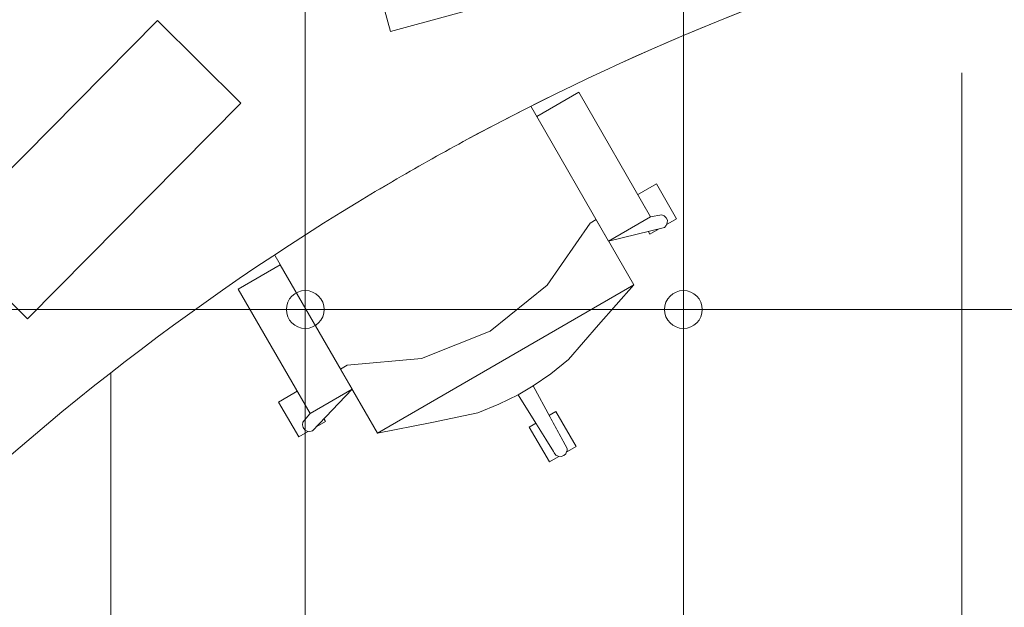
# Model space of a CAD drawing. Header units: metres. Extents: x -45 to 152, y -127 to 99.
# Tile 227 of 256: x -25.795 to -24.232, y -10.797 to -9.866. Entities that reach past the tile are written whole.
import ezdxf

# ---------------------------------------------------------------- set-up
doc = ezdxf.new("R2010")
doc.units = ezdxf.units.M
doc.linetypes.add('gestrichelt - 01', pattern=[2, 1, -1])
doc.linetypes.add('Raster 01', pattern=[2, 1, -1])
for name, color, linetype, lineweight in [('036_Bodenbelagarbeiten-350 Doppelbodenelement', 7, 'Continuous', 9), ('_1.35m (3D)', 7, 'Continuous', 9), ('_OG 2 (2D)', 7, 'Continuous', 9)]:
    doc.layers.add(name, color=color, linetype=linetype, lineweight=lineweight)
for name, color, linetype, lineweight, true_color in [('ACTES-Einrichtung Aufsicht.', 7, 'Continuous', 9, 0xa6a6a6), ('AV1-Bewegungsfläche', 7, 'gestrichelt - 01', 9, 0xd9d9d9), ('AV1-Raster', 7, 'Raster 01', 9, 0xa6a6a6)]:
    doc.layers.add(name, color=color, linetype=linetype, lineweight=lineweight, true_color=true_color)

# ---------------------------------------------------------------- blocks, each defined once
blk = doc.blocks.new('Group-2')
at = {"layer": 'AV1-Raster'}
for p, q in [((-25.65, -22.95), (-25.65, 1.35)), ((-24.3, -22.95), (-24.3, 1.35))]:
    blk.add_line(p, q, dxfattribs=at)
blk = doc.blocks.new('1.35m (3D)')
at = {"layer": 'AV1-Raster', "color": 7}
blk.add_blockref('Group-2', (0, 0), dxfattribs=at)
blk = doc.blocks.new('Group-98')
at = {"color": 255, "transparency": 33554559}
blk.add_wipeout([(-24.9117, -10.5421), (-24.9539, -10.5667), (-24.9862, -10.5115), (-24.944, -10.4868)], dxfattribs=at).dxf.layer = 'ACTES-Einrichtung Aufsicht.'
at = {"layer": 'ACTES-Einrichtung Aufsicht.', "flags": 128}
blk.add_lwpolyline([(-24.9117, -10.5421), (-24.9539, -10.5667), (-24.9862, -10.5115), (-24.944, -10.4868)], close=True, dxfattribs=at)
at = {"color": 255, "transparency": 33554559}
blk.add_wipeout([(-24.8202, -10.2861), (-24.8763, -10.3495), (-24.924, -10.4045), (-24.9522, -10.4269), (-24.9798, -10.4462), (-25.0036, -10.4602), (-25.0346, -10.4753), (-25.0678, -10.4891), (-25.141, -10.5042), (-25.227, -10.521)], dxfattribs=at).dxf.layer = 'ACTES-Einrichtung Aufsicht.'
at = {"layer": 'ACTES-Einrichtung Aufsicht.', "flags": 128}
blk.add_lwpolyline([(-24.8202, -10.2861), (-24.8763, -10.3495), (-24.924, -10.4045), (-24.9522, -10.4269), (-24.9798, -10.4462), (-25.0036, -10.4602), (-25.0346, -10.4753), (-25.0678, -10.4891), (-25.141, -10.5042), (-25.227, -10.521)], close=True, dxfattribs=at)
at = {"color": 255, "transparency": 33554559}
blk.add_wipeout([(-24.8202, -10.2861), (-25.227, -10.521), (-25.4368, -10.1577), (-25.0299, -9.9228)], dxfattribs=at).dxf.layer = 'ACTES-Einrichtung Aufsicht.'
at = {"layer": 'ACTES-Einrichtung Aufsicht.', "flags": 128}
blk.add_lwpolyline([(-24.8202, -10.2861), (-25.227, -10.521), (-25.4368, -10.1577), (-25.0299, -9.9228)], close=True, dxfattribs=at)
at = {"color": 255, "transparency": 33554559}
for points in [[(-25.0495, -9.91), (-25.0918, -9.9347), (-25.1241, -9.8794), (-25.0818, -9.8547)], [(-25.3946, -10.1118), (-25.437, -10.1365), (-25.4693, -10.0811), (-25.427, -10.0564)], [(-24.8202, -10.2861), (-25.227, -10.521), (-25.2857, -10.4194), (-25.2751, -10.4133), (-25.1572, -10.4025), (-25.048, -10.3596), (-24.958, -10.2863), (-24.8895, -10.188), (-24.88, -10.1825)], [(-25.3094, -10.5024), (-25.3517, -10.5271), (-25.384, -10.4718), (-25.3417, -10.4471)]]:
    blk.add_wipeout(points, dxfattribs=at).dxf.layer = 'ACTES-Einrichtung Aufsicht.'
at = {"layer": 'ACTES-Einrichtung Aufsicht.', "flags": 128}
for points in [[(-25.0495, -9.91), (-25.0918, -9.9347), (-25.1241, -9.8794), (-25.0818, -9.8547)], [(-25.3946, -10.1118), (-25.437, -10.1365), (-25.4693, -10.0811), (-25.427, -10.0564)], [(-24.8202, -10.2861), (-25.227, -10.521), (-25.2857, -10.4194), (-25.2751, -10.4133), (-25.1572, -10.4025), (-25.048, -10.3596), (-24.958, -10.2863), (-24.8895, -10.188), (-24.88, -10.1825)], [(-25.3094, -10.5024), (-25.3517, -10.5271), (-25.384, -10.4718), (-25.3417, -10.4471)]]:
    blk.add_lwpolyline(points, close=True, dxfattribs=at)
at = {"color": 255, "transparency": 33554559}
for points in [[(-25.0664, -9.9439), (-25.0642, -9.9115), (-25.0662, -9.9081), (-25.0698, -9.9051), (-25.0739, -9.9037), (-25.0781, -9.9042), (-25.0822, -9.9064), (-25.0847, -9.9093), (-25.0857, -9.9138), (-25.0912, -9.9582)], [(-25.3764, -10.1229), (-25.4159, -10.1067), (-25.4201, -10.1055), (-25.424, -10.1062), (-25.4279, -10.1087), (-25.4304, -10.112), (-25.4313, -10.1163), (-25.4304, -10.1209), (-25.4284, -10.1244), (-25.4016, -10.1374)], [(-24.8268, -10.1499), (-24.7842, -10.1256), (-24.7525, -10.1812), (-24.7951, -10.2055)], [(-25.2672, -10.4514), (-25.3302, -10.5176), (-25.3341, -10.5184), (-25.3386, -10.5177), (-25.3424, -10.5158), (-25.3448, -10.5122), (-25.346, -10.5077), (-25.3457, -10.5038), (-25.2814, -10.4269)], [(-24.9798, -10.4462), (-24.9258, -10.5456), (-24.9263, -10.5496), (-24.9269, -10.5509), (-24.9283, -10.5538), (-24.9314, -10.5567), (-24.9355, -10.558), (-24.9401, -10.5577), (-24.9438, -10.5562), (-24.9465, -10.5525), (-24.9479, -10.5502), (-25.0036, -10.4602)]]:
    blk.add_wipeout(points, dxfattribs=at).dxf.layer = 'ACTES-Einrichtung Aufsicht.'
at = {"layer": 'ACTES-Einrichtung Aufsicht.', "flags": 128}
for points in [[(-25.0664, -9.9439), (-25.0642, -9.9115), (-25.0662, -9.9081), (-25.0698, -9.9051), (-25.0739, -9.9037), (-25.0781, -9.9042), (-25.0822, -9.9064), (-25.0847, -9.9093), (-25.0857, -9.9138), (-25.0912, -9.9582)], [(-25.3764, -10.1229), (-25.4159, -10.1067), (-25.4201, -10.1055), (-25.424, -10.1062), (-25.4279, -10.1087), (-25.4304, -10.112), (-25.4313, -10.1163), (-25.4304, -10.1209), (-25.4284, -10.1244), (-25.4016, -10.1374)], [(-24.8268, -10.1499), (-24.7842, -10.1256), (-24.7525, -10.1812), (-24.7951, -10.2055)], [(-25.2672, -10.4514), (-25.3302, -10.5176), (-25.3341, -10.5184), (-25.3386, -10.5177), (-25.3424, -10.5158), (-25.3448, -10.5122), (-25.346, -10.5077), (-25.3457, -10.5038), (-25.2814, -10.4269)], [(-24.9798, -10.4462), (-24.9258, -10.5456), (-24.9263, -10.5496), (-24.9269, -10.5509), (-24.9283, -10.5538), (-24.9314, -10.5567), (-24.9355, -10.558), (-24.9401, -10.5577), (-24.9438, -10.5562), (-24.9465, -10.5525), (-24.9479, -10.5502), (-25.0036, -10.4602)]]:
    blk.add_lwpolyline(points, close=True, dxfattribs=at)
at = {"color": 255, "transparency": 33554559}
for points in [[(-24.8604, -10.2165), (-24.7716, -10.1951), (-24.7689, -10.1921), (-24.7672, -10.1878), (-24.767, -10.1836), (-24.7689, -10.1797), (-24.7722, -10.1764), (-24.7758, -10.1748), (-24.8745, -10.192)], [(-25.2672, -10.4514), (-25.3339, -10.49), (-25.4479, -10.2926), (-25.3812, -10.254)]]:
    blk.add_wipeout(points, dxfattribs=at).dxf.layer = 'ACTES-Einrichtung Aufsicht.'
at = {"layer": 'ACTES-Einrichtung Aufsicht.', "flags": 128}
for points in [[(-24.8604, -10.2165), (-24.7716, -10.1951), (-24.7689, -10.1921), (-24.7672, -10.1878), (-24.767, -10.1836), (-24.7689, -10.1797), (-24.7722, -10.1764), (-24.7758, -10.1748), (-24.8745, -10.192)], [(-25.2672, -10.4514), (-25.3339, -10.49), (-25.4479, -10.2926), (-25.3812, -10.254)]]:
    blk.add_lwpolyline(points, close=True, dxfattribs=at)
at = {"color": 255, "transparency": 33554559}
blk.add_wipeout([(-24.9743, -10.0191), (-24.9076, -9.9806), (-24.7936, -10.178), (-24.8604, -10.2165)], dxfattribs=at).dxf.layer = 'ACTES-Einrichtung Aufsicht.'
at = {"layer": 'ACTES-Einrichtung Aufsicht.', "flags": 128}
blk.add_lwpolyline([(-24.9743, -10.0191), (-24.9076, -9.9806), (-24.7936, -10.178), (-24.8604, -10.2165)], close=True, dxfattribs=at)
at = {"layer": 'AV1-Bewegungsfläche', "color": 9, "flags": 128}
blk.add_lwpolyline([(-25.5077, -11.6087), (-26.0122, -10.7452, -0.063875), (-25.203, -10.1219, -0.008083), (-25.0911, -10.0589, -0.055453), (-24.2688, -9.7247), (-23.8644, -10.4037), (-23.7577, -10.5863)], format="xyb", close=True, dxfattribs=at)
at = {"color": 255, "transparency": 33554687}
blk.add_wipeout([(-25.203, -10.1219), (-25.1891, -10.1138), (-25.1752, -10.1058), (-25.1613, -10.0978), (-25.1473, -10.0899), (-25.1333, -10.0821), (-25.1193, -10.0743), (-25.1052, -10.0666), (-25.0911, -10.0589), (-24.9927, -10.0073), (-24.8928, -9.9584), (-24.7916, -9.9123), (-24.6892, -9.869), (-24.5856, -9.8286), (-24.481, -9.791), (-24.3753, -9.7564), (-24.2688, -9.7247), (-24.2621, -9.7203), (-24.2562, -9.715), (-24.2512, -9.7087), (-24.2473, -9.7018), (-24.2445, -9.6943), (-24.243, -9.6864), (-24.2427, -9.6785), (-24.2438, -9.6705), (-24.2438, -9.6705), (-24.2438, -9.6704), (-24.2438, -9.6704), (-24.2438, -9.6703), (-24.2438, -9.6702), (-24.2438, -9.6702), (-24.2438, -9.6701), (-24.2439, -9.67), (-24.4597, -8.6386), (-24.4627, -8.6294), (-24.4675, -8.6209), (-24.4738, -8.6135), (-24.4814, -8.6074), (-24.49, -8.6029), (-24.4994, -8.6002), (-24.5091, -8.5994), (-24.5188, -8.6004), (-24.8526, -8.6857), (-25.1786, -8.7972), (-25.4947, -8.9342), (-25.799, -9.0959), (-26.0895, -9.2812), (-26.3643, -9.4889), (-26.6218, -9.7178), (-26.8603, -9.9665), (-26.8604, -9.9665), (-26.8604, -9.9666), (-26.8605, -9.9666), (-26.8605, -9.9667), (-26.8606, -9.9668), (-26.8606, -9.9668), (-26.8607, -9.9669), (-26.8607, -9.9669), (-26.8603, -9.9665), (-26.866, -9.9744), (-26.87, -9.9832), (-26.8723, -9.9927), (-26.8726, -10.0024), (-26.8711, -10.0121), (-26.8677, -10.0212), (-26.8626, -10.0295), (-26.8561, -10.0367), (-26.0708, -10.7393), (-26.0645, -10.7441), (-26.0576, -10.7478), (-26.0502, -10.7504), (-26.0424, -10.7518), (-26.0346, -10.752), (-26.0268, -10.7509), (-26.0193, -10.7486), (-26.0122, -10.7452), (-25.9201, -10.6563), (-25.8252, -10.5703), (-25.7276, -10.4874), (-25.6275, -10.4077), (-25.5248, -10.3312), (-25.4198, -10.258), (-25.3125, -10.1882)], dxfattribs=at).dxf.layer = 'ACTES-Einrichtung Aufsicht.'
at = {"layer": 'ACTES-Einrichtung Aufsicht.', "transparency": 33554534, "flags": 128}
blk.add_lwpolyline([(-25.203, -10.1219, -0.008083), (-25.0911, -10.0589, -0.055453), (-24.2688, -9.7247, 0.330906), (-24.2438, -9.6705, -0.002569), (-24.2439, -9.67), (-24.4597, -8.6386, 0.41107), (-24.5188, -8.6004, 0.160224), (-26.8603, -9.9665, 0.00305), (-26.8607, -9.9669), (-26.8603, -9.9665, 0.411112), (-26.8561, -10.0367), (-26.0708, -10.7393, 0.325472), (-26.0122, -10.7452, -0.063875)], format="xyb", close=True, dxfattribs=at)
at = {"color": 255, "transparency": 33554559}
for points in [[(-24.7421, -9.7574), (-25.2063, -9.8843), (-25.2554, -9.7049), (-24.7912, -9.578)], [(-25.7825, -10.3397), (-25.9147, -10.2089), (-25.5761, -9.8668), (-25.4439, -9.9977)]]:
    blk.add_wipeout(points, dxfattribs=at).dxf.layer = 'ACTES-Einrichtung Aufsicht.'
at = {"layer": 'ACTES-Einrichtung Aufsicht.', "flags": 128}
for points in [[(-24.7421, -9.7574), (-25.2063, -9.8843), (-25.2554, -9.7049), (-24.7912, -9.578)], [(-25.7825, -10.3397), (-25.9147, -10.2089), (-25.5761, -9.8668), (-25.4439, -9.9977)]]:
    blk.add_lwpolyline(points, close=True, dxfattribs=at)
blk = doc.blocks.new('Group-101')
at = {"layer": 'ACTES-Einrichtung Aufsicht.'}
blk.add_blockref('Group-98', (0, 0), dxfattribs=at)
blk = doc.blocks.new('OG 2 (2D)')
at = {"layer": 'ACTES-Einrichtung Aufsicht.'}
blk.add_blockref('Group-101', (0, 0), dxfattribs=at)
at = {"layer": '036_Bodenbelagarbeiten-350 Doppelbodenelement', "color": 230, "linetype": 'Continuous', "flags": 128}
for points in [[(-25.9416, -9.725), (-25.3416, -9.725), (-25.3416, -10.325), (-25.9416, -10.325)], [(-25.3416, -9.725), (-24.7416, -9.725), (-24.7416, -10.325), (-25.3416, -10.325)], [(-24.7416, -9.725), (-24.1416, -9.725), (-24.1416, -10.325), (-24.7416, -10.325)], [(-25.9416, -10.325), (-25.3416, -10.325), (-25.3416, -10.925), (-25.9416, -10.925)], [(-25.3416, -10.325), (-24.7416, -10.325), (-24.7416, -10.925), (-25.3416, -10.925)], [(-24.7416, -10.325), (-24.1416, -10.325), (-24.1416, -10.925), (-24.7416, -10.925)]]:
    blk.add_lwpolyline(points, close=True, dxfattribs=at)
at = {"layer": '036_Bodenbelagarbeiten-350 Doppelbodenelement', "color": 230, "lineweight": 18}
for centre in [(-25.3416, -10.325), (-24.7416, -10.325)]:
    blk.add_circle(centre, 0.03, dxfattribs=at)

msp = doc.modelspace()

# ---------------------------------------------------------------- block references
at = {"layer": '_1.35m (3D)'}
msp.add_blockref('1.35m (3D)', (0, 0), dxfattribs=at)

# ---------------------------------------------------------------- next in the draw order: block references
at = {"layer": '_OG 2 (2D)'}
msp.add_blockref('OG 2 (2D)', (0, 0), dxfattribs=at)

doc.saveas('drawing.dxf')
